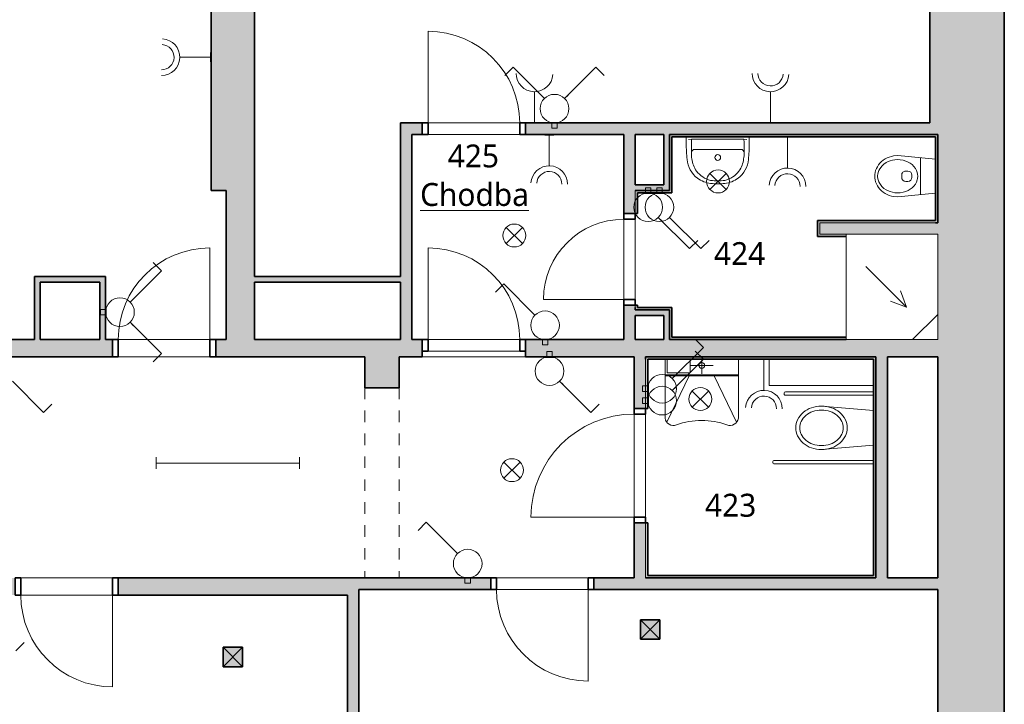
# Model space of a CAD drawing. Header units: metres. Extents: x -0.2 to 46.2, y -4.9 to 14.9.
# Tile 12 of 13: x 31.2 to 39.8, y 4.6 to 10.6. Entities that reach past the tile are written whole.
import ezdxf

# ---------------------------------------------------------------- set-up
doc = ezdxf.new("R2010")
doc.units = ezdxf.units.M
doc.linetypes.add('AV - Cerch_ 1 tecka 4mm', pattern=[0.006, 0.004, -0.001, 0, -0.001])
doc.layers.add('AV-MISTNOSTI', color=5, linetype='Continuous', lineweight=5, true_color=0x0000ff)
doc.layers.add('AV-TEXTY', color=5, linetype='Continuous', lineweight=13, true_color=0x0000ff)
for name, color, linetype, lineweight in [('AV-SRAFY', 7, 'Continuous', 35), ('AV-STAVBA', 7, 'Continuous', 18), ('AV-VYBAVENI', 7, 'Continuous', 18)]:
    doc.layers.add(name, color=color, linetype=linetype, lineweight=lineweight)
doc.styles.add('Trebuchet MS_B', font='trebuc.ttf', dxfattribs={"height": 0.2})

# ---------------------------------------------------------------- blocks, each defined once
blk = doc.blocks.new('DO_1-L_Ocel_ - 800x1970_150-925843-4NP')
at = {"layer": 'AV-STAVBA', "color": 254, "true_color": 0xcccccc}
for p, q in [((0.4, 0.875), (0.4, 0.075)), ((-0.4, 0.075), (0.4, 0.075)), ((-0.4, -0.075), (0.4, -0.075))]:
    blk.add_line(p, q, dxfattribs=at)
at = {"layer": 'AV-STAVBA', "color": 254, "linetype": 'AV - Cerch_ 1 tecka 4mm', "true_color": 0xcccccc}
for p, q in [((-0.45, 0.075), (0.45, 0.075)), ((-0.4, 0.075), (0.4, 0.075)), ((-0.45, -0.075), (0.45, -0.075)), ((-0.4, -0.075), (0.4, -0.075))]:
    blk.add_line(p, q, dxfattribs=at)
at = {"layer": 'AV-STAVBA', "color": 254, "lineweight": 35, "true_color": 0xcccccc}
for p, q in [((-0.4, 0.075), (-0.45, 0.075)), ((-0.45, 0.075), (-0.45, -0.075)), ((-0.4, -0.075), (-0.4, 0.075)), ((0.45, 0.075), (0.4, 0.075)), ((0.4, 0.075), (0.4, -0.075)), ((0.45, -0.075), (0.45, 0.075)), ((-0.45, -0.075), (-0.4, -0.075)), ((0.4, -0.075), (0.45, -0.075))]:
    blk.add_line(p, q, dxfattribs=at)
at = {"layer": 'AV-STAVBA', "color": 254, "true_color": 0xcccccc}
blk.add_arc((0.4, 0.075), 0.8, 90, 180, dxfattribs=at)
blk = doc.blocks.new('DO_1-P_Ocel_ - 800x1970_100-934089-4NP')
at = {"layer": 'AV-STAVBA', "color": 254, "true_color": 0xcccccc}
for p, q in [((-0.4, 0.85), (-0.4, 0.05)), ((-0.4, 0.05), (0.4, 0.05)), ((-0.4, -0.05), (0.4, -0.05))]:
    blk.add_line(p, q, dxfattribs=at)
at = {"layer": 'AV-STAVBA', "color": 254, "linetype": 'AV - Cerch_ 1 tecka 4mm', "true_color": 0xcccccc}
for p, q in [((-0.45, 0.05), (0.45, 0.05)), ((-0.4, 0.05), (0.4, 0.05)), ((-0.45, -0.05), (0.45, -0.05)), ((-0.4, -0.05), (0.4, -0.05))]:
    blk.add_line(p, q, dxfattribs=at)
at = {"layer": 'AV-STAVBA', "color": 254, "lineweight": 35, "true_color": 0xcccccc}
for p, q in [((-0.4, 0.05), (-0.45, 0.05)), ((-0.45, 0.05), (-0.45, -0.05)), ((-0.4, -0.05), (-0.4, 0.05)), ((0.45, 0.05), (0.4, 0.05)), ((0.4, 0.05), (0.4, -0.05)), ((0.45, -0.05), (0.45, 0.05)), ((-0.45, -0.05), (-0.4, -0.05)), ((0.4, -0.05), (0.45, -0.05))]:
    blk.add_line(p, q, dxfattribs=at)
at = {"layer": 'AV-STAVBA', "color": 254, "true_color": 0xcccccc}
blk.add_arc((-0.4, 0.05), 0.8, 0, 90, dxfattribs=at)
blk = doc.blocks.new('DO_1-P_Ocel_ - 700x1970_100-947632-4NP')
at = {"layer": 'AV-STAVBA', "color": 254, "true_color": 0xcccccc}
for p, q in [((-0.35, 0.75), (-0.35, 0.05)), ((-0.35, 0.05), (0.35, 0.05)), ((-0.35, -0.05), (0.35, -0.05))]:
    blk.add_line(p, q, dxfattribs=at)
at = {"layer": 'AV-STAVBA', "color": 254, "linetype": 'AV - Cerch_ 1 tecka 4mm', "true_color": 0xcccccc}
for p, q in [((-0.4, 0.05), (0.4, 0.05)), ((-0.35, 0.05), (0.35, 0.05)), ((-0.4, -0.05), (0.4, -0.05)), ((-0.35, -0.05), (0.35, -0.05))]:
    blk.add_line(p, q, dxfattribs=at)
at = {"layer": 'AV-STAVBA', "color": 254, "lineweight": 35, "true_color": 0xcccccc}
for p, q in [((-0.35, 0.05), (-0.4, 0.05)), ((-0.4, 0.05), (-0.4, -0.05)), ((-0.35, -0.05), (-0.35, 0.05)), ((0.4, 0.05), (0.35, 0.05)), ((0.35, 0.05), (0.35, -0.05)), ((0.4, -0.05), (0.4, 0.05)), ((-0.4, -0.05), (-0.35, -0.05)), ((0.35, -0.05), (0.4, -0.05))]:
    blk.add_line(p, q, dxfattribs=at)
at = {"layer": 'AV-STAVBA', "color": 254, "true_color": 0xcccccc}
blk.add_arc((-0.35, 0.05), 0.7, 0, 90, dxfattribs=at)
blk = doc.blocks.new('DO_1-P_Ocel_ - 800x1970_100-1004112-4NP')
at = {"layer": 'AV-STAVBA', "color": 254, "true_color": 0xcccccc}
for p, q in [((-0.4, 0.875), (-0.4, 0.075)), ((-0.4, 0.075), (0.4, 0.075)), ((-0.4, -0.025), (0.4, -0.025))]:
    blk.add_line(p, q, dxfattribs=at)
at = {"layer": 'AV-STAVBA', "color": 254, "linetype": 'AV - Cerch_ 1 tecka 4mm', "true_color": 0xcccccc}
for p, q in [((-0.45, 0.075), (0.45, 0.075)), ((-0.4, 0.075), (0.4, 0.075)), ((-0.45, -0.075), (0.45, -0.075)), ((-0.4, -0.025), (0.4, -0.025))]:
    blk.add_line(p, q, dxfattribs=at)
at = {"layer": 'AV-STAVBA', "color": 254, "lineweight": 35, "true_color": 0xcccccc}
for p, q in [((-0.4, 0.075), (-0.45, 0.075)), ((-0.45, 0.075), (-0.45, -0.025)), ((-0.4, -0.025), (-0.4, 0.075)), ((0.45, 0.075), (0.4, 0.075)), ((0.4, 0.075), (0.4, -0.025)), ((0.45, -0.025), (0.45, 0.075)), ((-0.45, -0.025), (-0.4, -0.025)), ((0.4, -0.025), (0.45, -0.025))]:
    blk.add_line(p, q, dxfattribs=at)
at = {"layer": 'AV-STAVBA', "color": 254, "true_color": 0xcccccc}
blk.add_arc((-0.4, 0.075), 0.8, 0, 90, dxfattribs=at)
blk = doc.blocks.new('DO_1-P_Ocel_ - 900x1970_100-1004143-4NP')
at = {"layer": 'AV-STAVBA', "color": 254, "true_color": 0xcccccc}
for p, q in [((-0.45, 0.95), (-0.45, 0.05)), ((-0.45, 0.05), (0.45, 0.05)), ((-0.45, -0.05), (0.45, -0.05))]:
    blk.add_line(p, q, dxfattribs=at)
at = {"layer": 'AV-STAVBA', "color": 254, "linetype": 'AV - Cerch_ 1 tecka 4mm', "true_color": 0xcccccc}
for p, q in [((-0.5, 0.05), (0.5, 0.05)), ((-0.45, 0.05), (0.45, 0.05)), ((-0.5, -0.05), (0.5, -0.05)), ((-0.45, -0.05), (0.45, -0.05))]:
    blk.add_line(p, q, dxfattribs=at)
at = {"layer": 'AV-STAVBA', "color": 254, "lineweight": 35, "true_color": 0xcccccc}
for p, q in [((-0.45, 0.05), (-0.5, 0.05)), ((-0.5, 0.05), (-0.5, -0.05)), ((-0.45, -0.05), (-0.45, 0.05)), ((0.5, 0.05), (0.45, 0.05)), ((0.45, 0.05), (0.45, -0.05)), ((0.5, -0.05), (0.5, 0.05)), ((-0.5, -0.05), (-0.45, -0.05)), ((0.45, -0.05), (0.5, -0.05))]:
    blk.add_line(p, q, dxfattribs=at)
at = {"layer": 'AV-STAVBA', "color": 254, "true_color": 0xcccccc}
blk.add_arc((-0.45, 0.05), 0.9, 0, 90, dxfattribs=at)
blk = doc.blocks.new('GM_Otvor_obdélníkový - 1660x2320-1005027-4NP')
at = {"layer": 'AV-STAVBA', "color": 254, "linetype": 'AV - Cerch_ 1 tecka 4mm', "lineweight": 13, "true_color": 0xcccccc}
for p, q in [((-0.83, 0.15), (0.83, 0.15)), ((-0.83, -0.15), (0.83, -0.15)), ((-0.83, -0.15), (0.83, -0.15))]:
    blk.add_line(p, q, dxfattribs=at)
blk = doc.blocks.new('DO_1-P_Ocel_ - 800x1970_150-917843-4NP')
at = {"layer": 'AV-STAVBA', "color": 254, "true_color": 0xcccccc}
for p, q in [((-0.4, 0.875), (-0.4, 0.075)), ((-0.4, 0.075), (0.4, 0.075)), ((-0.4, -0.075), (0.4, -0.075))]:
    blk.add_line(p, q, dxfattribs=at)
at = {"layer": 'AV-STAVBA', "color": 254, "linetype": 'AV - Cerch_ 1 tecka 4mm', "true_color": 0xcccccc}
for p, q in [((-0.45, 0.075), (0.45, 0.075)), ((-0.4, 0.075), (0.4, 0.075)), ((-0.45, -0.075), (0.45, -0.075)), ((-0.4, -0.075), (0.4, -0.075))]:
    blk.add_line(p, q, dxfattribs=at)
at = {"layer": 'AV-STAVBA', "color": 254, "lineweight": 35, "true_color": 0xcccccc}
for p, q in [((-0.4, 0.075), (-0.45, 0.075)), ((-0.45, 0.075), (-0.45, -0.075)), ((-0.4, -0.075), (-0.4, 0.075)), ((0.45, 0.075), (0.4, 0.075)), ((0.4, 0.075), (0.4, -0.075)), ((0.45, -0.075), (0.45, 0.075)), ((-0.45, -0.075), (-0.4, -0.075)), ((0.4, -0.075), (0.45, -0.075))]:
    blk.add_line(p, q, dxfattribs=at)
at = {"layer": 'AV-STAVBA', "color": 254, "true_color": 0xcccccc}
blk.add_arc((-0.4, 0.075), 0.8, 0, 90, dxfattribs=at)
blk = doc.blocks.new('SCO_Koncepční obdelníkový sloup - 170_170-1011282-4NP')
at = {"layer": 'AV-STAVBA', "true_color": 0xcccccc}
blk.add_hatch(color=254, dxfattribs=at).paths.add_polyline_path([(0.085, -0.085), (0.085, 0.085), (-0.085, 0.085), (-0.085, -0.085)])
at = {"layer": 'AV-STAVBA', "color": 254, "true_color": 0xcccccc}
for p, q in [((0.085, 0.085), (-0.085, -0.085)), ((-0.085, 0.085), (0.085, -0.085))]:
    blk.add_line(p, q, dxfattribs=at)
at = {"layer": 'AV-STAVBA', "color": 254, "lineweight": 35, "true_color": 0xcccccc}
for p, q in [((0.085, 0.085), (-0.085, 0.085)), ((-0.085, 0.085), (-0.085, -0.085)), ((0.085, -0.085), (0.085, 0.085)), ((-0.085, -0.085), (0.085, -0.085))]:
    blk.add_line(p, q, dxfattribs=at)
blk = doc.blocks.new('SCO_Koncepční obdelníkový sloup - 170_170-1458918-4NP')
at = {"layer": 'AV-STAVBA', "true_color": 0xcccccc}
blk.add_hatch(color=254, dxfattribs=at).paths.add_polyline_path([(0.085, -0.085), (0.085, 0.085), (-0.085, 0.085), (-0.085, -0.085)])
at = {"layer": 'AV-STAVBA', "color": 254, "true_color": 0xcccccc}
for p, q in [((0.085, 0.085), (-0.085, -0.085)), ((-0.085, 0.085), (0.085, -0.085))]:
    blk.add_line(p, q, dxfattribs=at)
at = {"layer": 'AV-STAVBA', "color": 254, "lineweight": 35, "true_color": 0xcccccc}
for p, q in [((0.085, 0.085), (-0.085, 0.085)), ((-0.085, 0.085), (-0.085, -0.085)), ((0.085, -0.085), (0.085, 0.085)), ((-0.085, -0.085), (0.085, -0.085))]:
    blk.add_line(p, q, dxfattribs=at)
blk = doc.blocks.new('Koncepční umyvadlo - Invalida-1508764-4NP')
at = {"layer": 'AV-VYBAVENI', "color": 254, "true_color": 0xcccccc}
for p, q in [((-0.195, 0.6118), (-0.195, 0.095)), ((-0.1791, 0.6469), (0.0165, 0.2422)), ((0.4291, 0.6469), (0.2335, 0.2422)), ((0.445, 0.095), (0.445, 0.6118)), ((-0.195, 0.095), (-0.195, 0.3745)), ((-0.195, 0.2422), (0.445, 0.2422)), ((-0.195, 0.2322), (0.445, 0.2322)), ((0.125, 0.095), (0.125, 0.225)), ((0.2248, 0.2151), (0.2248, 0.095)), ((0.4248, 0.2151), (0.2248, 0.2151)), ((0.4248, 0.095), (0.4248, 0.2151)), ((0.025, 0.15), (0.225, 0.15))]:
    blk.add_line(p, q, dxfattribs=at)
blk.add_circle((0.125, 0.15), 0.025, dxfattribs=at)
for centre, radius, start, end in [((-0.121, 0.5995), 0.075, 69.54216, 170.57486), ((0.1237, 1.2554), 0.625, 249.54216, 270.12375), ((0.1264, 1.2554), 0.625, 269.87624, 290.45783), ((0.371, 0.5995), 0.075, 9.42518, 110.45783)]:
    blk.add_arc(centre, radius, start, end, dxfattribs=at)
blk = doc.blocks.new('Koncepční WC ZTP - Koncepční WC ZTP-1508911-4NP')
at = {"layer": 'AV-VYBAVENI', "color": 254, "true_color": 0xcccccc}
for p, q in [((-0.17, 0.95), (-0.18, 0.95)), ((-0.19, 0.94), (-0.19, 0.07)), ((-0.16, 0.94), (-0.16, 0.07)), ((0.41, 0.84), (0.41, 0.07)), ((0.42, 0.85), (0.43, 0.85)), ((0.44, 0.84), (0.44, 0.07)), ((-0.0267, 0.07), (-0.065, 0.525)), ((0.315, 0.525), (0.2767, 0.07)), ((0.125, 0.07), (0.125, 0.0732))]:
    blk.add_line(p, q, dxfattribs=at)
for centre, start, end in [((-0.18, 0.94), 90, 180), ((-0.17, 0.94), 0, 90), ((0.42, 0.84), 90, 180.01426), ((0.43, 0.84), 0, 90)]:
    blk.add_arc(centre, 0.01, start, end, dxfattribs=at)
for centre, major_axis, start_param, end_param in [((0.1401, 0.5579), (0.1649, 0.1053), 1.458523, 1.872028), ((0.1401, 0.5579), (0.1354, 0.0864), 1.458523, 1.872028), ((0.125, 0.5887), (0.136, 0.0868), 1.002491, 1.458523), ((0.125, 0.5887), (0.1065, 0.068), 1.002491, 1.458523), ((0.125, 0.5887), (0.136, 0.0868), 0.546459, 1.002491), ((0.125, 0.5887), (0.1065, 0.068), 0.546459, 1.002491), ((0.1099, 0.5579), (0.1354, 0.0864), 0.132955, 0.546459), ((0.1099, 0.5579), (0.1649, 0.1053), 0.132955, 0.546459), ((0.2008, 0.525), (0.224, 0.143), 2.236808, 2.573288), ((0.1637, 0.538), (0.1909, 0.1219), 1.872028, 2.236808), ((0.1637, 0.538), (0.1614, 0.1031), 1.872028, 2.236808), ((0.0863, 0.538), (0.1614, 0.1031), 6.051359, 6.41614), ((0.0863, 0.538), (0.1909, 0.1219), 6.051359, 6.41614), ((0.0492, 0.525), (0.224, 0.143), 5.71488, 6.051359), ((0.2008, 0.525), (0.224, 0.143), 2.573288, 2.909767), ((0.2008, 0.525), (0.1945, 0.1242), 2.236808, 2.573288), ((0.2008, 0.525), (0.1945, 0.1242), 2.573288, 2.909767), ((0.0492, 0.525), (0.1945, 0.1242), 5.71488, 6.051359), ((0.0492, 0.525), (0.1945, 0.1242), 5.378401, 5.71488), ((0.0492, 0.525), (0.224, 0.143), 5.378401, 5.71488), ((0.1637, 0.512), (0.1909, 0.1219), 2.909767, 3.274547), ((0.1637, 0.512), (0.1614, 0.1031), 2.909767, 3.274547), ((0.0863, 0.512), (0.1614, 0.1031), 5.01362, 5.378401), ((0.0863, 0.512), (0.1909, 0.1219), 5.01362, 5.378401), ((0.1401, 0.4921), (0.1649, 0.1053), 3.274547, 3.688052), ((0.1401, 0.4921), (0.1354, 0.0864), 3.274547, 3.688052), ((0.125, 0.4613), (0.1065, 0.068), 3.688052, 4.144084), ((0.125, 0.4613), (0.1065, 0.068), 4.144084, 4.600116), ((0.1099, 0.4921), (0.1354, 0.0864), 4.600116, 5.01362), ((0.1099, 0.4921), (0.1649, 0.1053), 4.600116, 5.01362), ((0.125, 0.4613), (0.136, 0.0868), 3.688052, 4.144084), ((0.125, 0.4613), (0.136, 0.0868), 4.144084, 4.600116)]:
    blk.add_ellipse(centre, major_axis=major_axis, ratio=1, start_param=start_param, end_param=end_param, dxfattribs=at)
blk = doc.blocks.new('PF_Koncepční sprchový kout - vpusť rohová-1512282-4NP')
at = {"layer": 'AV-VYBAVENI', "color": 254, "true_color": 0xcccccc}
for p, q in [((0.5047, 0), (-0.4153, 0)), ((-0.4153, 0), (-0.4153, -0.8)), ((0.5047, -0.8), (0.5047, 0)), ((0.5047, -0.22), (0.2847, 0)), ((0.2215, -0.2732), (-0.1321, -0.6268)), ((0.2215, -0.2732), (0.0805, -0.3245)), ((0.2215, -0.2732), (0.1702, -0.4142)), ((-0.4153, -0.8), (0.5047, -0.8))]:
    blk.add_line(p, q, dxfattribs=at)
blk = doc.blocks.new('Koncepční WC - WC NADRZ-1470814-4NP')
at = {"layer": 'AV-VYBAVENI', "color": 254, "lineweight": 13, "true_color": 0xcccccc}
for p, q in [((0.0377, 0.5177), (0.0218, 0.5074)), ((0.0541, 0.526), (0.0377, 0.5177)), ((0.0708, 0.5323), (0.0541, 0.526)), ((0.0876, 0.5367), (0.0708, 0.5323)), ((0.1042, 0.5392), (0.0876, 0.5367)), ((0.1203, 0.54), (0.1042, 0.5392)), ((0.1365, 0.5392), (0.1203, 0.54)), ((0.1531, 0.5367), (0.1365, 0.5392)), ((0.1699, 0.5323), (0.1531, 0.5367)), ((0.1866, 0.526), (0.1699, 0.5323)), ((0.203, 0.5177), (0.1866, 0.526)), ((0.2188, 0.5074), (0.203, 0.5177)), ((-0.0396, 0.4319), (-0.047, 0.4136)), ((-0.0303, 0.4494), (-0.0396, 0.4319)), ((-0.0194, 0.4661), (-0.0303, 0.4494)), ((-0.007, 0.4814), (-0.0194, 0.4661)), ((0.0069, 0.4953), (-0.007, 0.4814)), ((0.0018, 0.4409), (-0.0051, 0.4278)), ((0.0148, 0.4601), (0.0018, 0.4409)), ((0.0218, 0.5074), (0.0069, 0.4953)), ((0.0314, 0.4782), (0.0148, 0.4601)), ((0.0398, 0.4856), (0.0314, 0.4782)), ((0.0564, 0.4971), (0.0398, 0.4856)), ((0.0707, 0.5044), (0.0564, 0.4971)), ((0.0799, 0.5081), (0.0707, 0.5044)), ((0.0987, 0.513), (0.0799, 0.5081)), ((0.117, 0.515), (0.0987, 0.513)), ((0.1203, 0.515), (0.117, 0.515)), ((0.1237, 0.515), (0.1203, 0.515)), ((0.142, 0.513), (0.1237, 0.515)), ((0.1607, 0.5081), (0.142, 0.513)), ((0.1699, 0.5044), (0.1607, 0.5081)), ((0.1842, 0.4971), (0.1699, 0.5044)), ((0.2008, 0.4856), (0.1842, 0.4971)), ((0.2093, 0.4782), (0.2008, 0.4856)), ((0.2258, 0.4601), (0.2093, 0.4782)), ((0.2338, 0.4953), (0.2188, 0.5074)), ((0.2388, 0.4409), (0.2258, 0.4601)), ((0.2476, 0.4814), (0.2338, 0.4953)), ((0.2458, 0.4278), (0.2388, 0.4409)), ((0.2601, 0.4661), (0.2476, 0.4814)), ((0.271, 0.4494), (0.2601, 0.4661)), ((0.2802, 0.4319), (0.271, 0.4494)), ((0.2877, 0.4136), (0.2802, 0.4319)), ((-0.0567, 0.3764), (-0.0597, 0.34)), ((-0.0527, 0.395), (-0.0567, 0.3764)), ((-0.047, 0.4136), (-0.0527, 0.395)), ((-0.0233, 0.3644), (-0.0247, 0.342)), ((-0.0197, 0.3855), (-0.0233, 0.3644)), ((-0.0139, 0.4061), (-0.0197, 0.3855)), ((-0.0051, 0.4278), (-0.0139, 0.4061)), ((0.2546, 0.4061), (0.2458, 0.4278)), ((0.2603, 0.3855), (0.2546, 0.4061)), ((0.2639, 0.3644), (0.2603, 0.3855)), ((0.2653, 0.342), (0.2639, 0.3644)), ((0.2934, 0.395), (0.2877, 0.4136)), ((0.2973, 0.3764), (0.2934, 0.395)), ((0.3003, 0.34), (0.2973, 0.3764)), ((-0.0597, 0.34), (-0.0288, 0.01)), ((-0.0247, 0.342), (-0.0237, 0.3197)), ((-0.0237, 0.3197), (-0.019, 0.2916)), ((-0.019, 0.2916), (-0.0125, 0.2698)), ((-0.0125, 0.2698), (-0.0032, 0.2484)), ((0.0753, 0.2508), (0.0753, 0.2704)), ((0.1103, 0.3054), (0.1203, 0.3054)), ((0.1203, 0.3054), (0.1303, 0.3054)), ((0.1653, 0.2508), (0.1653, 0.2704)), ((0.2439, 0.2484), (0.2532, 0.2698)), ((0.2532, 0.2698), (0.2597, 0.2916)), ((0.2597, 0.2916), (0.2644, 0.3197)), ((0.2644, 0.3197), (0.2653, 0.342)), ((0.2695, 0.01), (0.3003, 0.34)), ((-0.0032, 0.2484), (0.0063, 0.2319)), ((0.0063, 0.2319), (0.0188, 0.2151)), ((0.0188, 0.2151), (0.0344, 0.199)), ((0.0344, 0.199), (0.0515, 0.1859)), ((0.0515, 0.1859), (0.0699, 0.1759)), ((0.0699, 0.1759), (0.0885, 0.1693)), ((0.1203, 0.2158), (0.1103, 0.2158)), ((0.1303, 0.2158), (0.1203, 0.2158)), ((0.1521, 0.1693), (0.1708, 0.1759)), ((0.1708, 0.1759), (0.1891, 0.1859)), ((0.1891, 0.1859), (0.2063, 0.199)), ((0.2063, 0.199), (0.2219, 0.2151)), ((0.2219, 0.2151), (0.2344, 0.2319)), ((0.2344, 0.2319), (0.2439, 0.2484)), ((-0.0409, 0.1398), (0.1203, 0.1398)), ((0.0885, 0.1693), (0.102, 0.1664)), ((0.102, 0.1664), (0.1203, 0.165)), ((0.1203, 0.165), (0.1387, 0.1664)), ((0.1203, 0.1398), (0.2816, 0.1398)), ((0.1387, 0.1664), (0.1521, 0.1693))]:
    blk.add_line(p, q, dxfattribs=at)
for centre, start, end in [((0.1103, 0.2704), 90, 180), ((0.1303, 0.2704), 360, 90), ((0.1103, 0.2508), 180, 270), ((0.1303, 0.2508), 270, 0)]:
    blk.add_arc(centre, 0.035, start, end, dxfattribs=at)
blk = doc.blocks.new('Koncepční umyvadlo - 550x400-1470811-4NP')
at = {"layer": 'AV-VYBAVENI', "color": 254, "true_color": 0xcccccc}
for p, q in [((-0.075, 0.12), (0.125, 0.12)), ((0.125, 0.12), (0.325, 0.12)), ((-0.15, 0.0696), (-0.15, 0.01)), ((-0.13, 0.0342), (-0.1027, 0.03)), ((-0.1027, 0.03), (0.3527, 0.03)), ((0.3527, 0.03), (0.38, 0.0342)), ((0.4, 0.01), (0.4, 0.0696))]:
    blk.add_line(p, q, dxfattribs=at)
blk.add_circle((0.125, 0.191), 0.025, dxfattribs=at)
for centre, radius, start, end in [((0.0863, 0.1873), 0.2303, 126.98722, 174.63967), ((0.1108, 0.183), 0.2128, 102.9464, 143.51515), ((0.087, 0.1893), 0.2291, 95.97223, 127.42411), ((0.125, 0.0213), 0.4007, 81.12195, 98.87805), ((0.125, -0.0054), 0.4007, 81.12195, 98.87805), ((0.163, 0.1893), 0.2291, 52.57589, 84.02777), ((0.1392, 0.183), 0.2128, 36.48485, 77.0536), ((0.1637, 0.1873), 0.2303, 5.36033, 53.01278), ((0.1142, 0.1817), 0.2163, 143.76118, 174.20939), ((0.1358, 0.1817), 0.2163, 5.79061, 36.23882), ((1.3731, 0.0627), 1.5231, 174.49277, 179.73823), ((0.092, 0.1621), 0.1973, 167.88867, 183.52869), ((0.158, 0.1621), 0.1973, 356.47131, 12.11133), ((-1.1231, 0.0627), 1.5231, 0.26177, 5.50723), ((1.2179, 0.1148), 1.3234, 178.47706, 183.67527), ((-0.075, 0.15), 0.03, 180, 270), ((0.325, 0.15), 0.03, 270, 360), ((-0.9659, 0.1148), 1.3213, 356.32077, 1.52691)]:
    blk.add_arc(centre, radius, start, end, dxfattribs=at)
blk = doc.blocks.new('D0089 - 1514 - OÚPSŘ_Benešova_rvt-1-4NP')
at = {"layer": 'AV-SRAFY', "lineweight": 5, "true_color": 0xcccccc}
for points in [[(33.2248, 9.1282), (33.2248, 13.9982), (32.8448, 13.9982), (32.8448, 9.1282), (32.9748, 9.1282)], [(39.7648, 9.6182), (39.7648, 13.9982), (39.1148, 13.9982), (39.1148, 9.6182), (39.1848, 9.6182)]]:
    blk.add_hatch(color=254, dxfattribs=at).paths.add_polyline_path(points)
at = {"layer": 'AV-SRAFY', "lineweight": 18, "true_color": 0xcccccc}
h = blk.add_hatch(color=254, dxfattribs=at)
h.paths.add_polyline_path([(36.7948, 9.6182), (39.1148, 9.6182), (39.1148, 9.7182), (35.5874, 9.7182), (35.5874, 9.6182), (36.5448, 9.6182)])
h.paths.add_polyline_path([(34.4974, 9.6182), (34.6874, 9.6182), (34.6874, 9.7182), (34.4974, 9.7182)])
for points in [[(34.5974, 7.8282), (34.5974, 9.6182), (34.4974, 9.6182), (34.4974, 7.8282)], [(36.7948, 9.1782), (36.8448, 9.1782), (36.8448, 9.6182), (36.7948, 9.6182)], [(36.8648, 9.1282), (36.8648, 9.6182), (36.8448, 9.6182), (36.8448, 9.1282)], [(39.1848, 9.5982), (39.1848, 9.6182), (36.8648, 9.6182), (36.8648, 9.5982), (39.1648, 9.5982)], [(39.1848, 8.8482), (39.1848, 9.5982), (39.1648, 9.5982), (39.1648, 8.8482)], [(39.7648, 3.9882), (39.7648, 9.6182), (39.1848, 9.6182), (39.1848, 3.9882), (39.3648, 3.9882)], [(33.2248, 7.8282), (33.2248, 9.1282), (32.9748, 9.1282), (32.9748, 7.8282)], [(36.8448, 9.1282), (36.8448, 9.1782), (36.5448, 9.1782), (36.5448, 9.1282)], [(36.8648, 9.1082), (36.8648, 9.1282), (36.5648, 9.1282), (36.5648, 9.1082)], [(38.1348, 8.8482), (39.1648, 8.8482), (39.1648, 8.8682), (38.1348, 8.8682)], [(38.1548, 8.7282), (38.1548, 8.8482), (38.1348, 8.8482), (38.1348, 8.7282)], [(39.1848, 8.7482), (39.1848, 8.8482), (38.1548, 8.8482), (38.1548, 8.7482), (38.3848, 8.7482)], [(38.3848, 8.7282), (38.3848, 8.7482), (38.1548, 8.7482), (38.1548, 8.7282)], [(31.3048, 8.3282), (31.8748, 8.3282), (31.8748, 8.3782), (31.3048, 8.3782)], [(31.9248, 7.8282), (31.9248, 8.3782), (31.8748, 8.3782), (31.8748, 7.8282)], [(33.2248, 8.3282), (34.4974, 8.3282), (34.4974, 8.3782), (33.2248, 8.3782)], [(31.3048, 7.8282), (31.3548, 7.8282), (31.3548, 8.3282), (31.3048, 8.3282)], [(36.5448, 8.0882), (36.8448, 8.0882), (36.8448, 8.1082), (36.5448, 8.1082)], [(36.8448, 8.0382), (36.8448, 8.0882), (36.5448, 8.0882), (36.5448, 8.0382), (36.7948, 8.0382)], [(36.8448, 7.8282), (36.8648, 7.8282), (36.8648, 8.1082), (36.8448, 8.1082), (36.8448, 7.8556)], [(36.7948, 7.8282), (36.8448, 7.8282), (36.8448, 8.0382), (36.7948, 8.0382), (36.7948, 7.8556)], [(37.8912, 7.8282), (38.1548, 7.8282), (38.1548, 7.8482), (36.8648, 7.8482), (36.8648, 7.8282), (36.885, 7.8282)], [(38.1548, 7.8282), (38.3848, 7.8282), (38.3848, 7.8482), (38.1548, 7.8482)], [(34.1848, 7.4082), (34.4848, 7.4082), (34.4848, 7.6782), (34.1848, 7.6782)], [(37.8912, 7.6582), (38.6248, 7.6582), (38.6248, 7.6782), (36.6348, 7.6782), (36.6348, 7.6582), (36.885, 7.6582)], [(38.6248, 5.7682), (38.6448, 5.7682), (38.6448, 7.6782), (38.6248, 7.6782), (38.6248, 6.6121)], [(38.6448, 5.7482), (38.7448, 5.7482), (38.7448, 7.6782), (38.6448, 7.6782), (38.6448, 6.6121)], [(38.6448, 5.7482), (38.6448, 5.7682), (36.6548, 5.7682), (36.6548, 5.7482), (37.8912, 5.7482)], [(34.0348, 1.0082), (34.1348, 1.0082), (34.1348, 5.6482), (34.0348, 5.6482), (34.0348, 1.6382)]]:
    blk.add_hatch(color=254, dxfattribs=at).paths.add_polyline_path(points)
h = blk.add_hatch(color=254, dxfattribs=at)
h.paths.add_polyline_path([(36.5448, 7.8282), (36.5448, 8.1282), (36.4448, 8.1282), (36.4448, 7.8282)])
h.paths.add_polyline_path([(36.5448, 8.9282), (36.5448, 9.6182), (36.4448, 9.6182), (36.4448, 8.9282)])
h = blk.add_hatch(color=254, dxfattribs=at)
h.paths.add_polyline_path([(36.5648, 8.1082), (36.5648, 8.1282), (36.5448, 8.1282), (36.5448, 8.1082)])
h.paths.add_polyline_path([(36.5648, 8.9282), (36.5648, 9.1282), (36.5448, 9.1282), (36.5448, 8.9282)])
h = blk.add_hatch(color=254, dxfattribs=at)
h.paths.add_polyline_path([(38.7448, 7.6782), (39.1848, 7.6782), (39.1848, 7.8282), (35.5874, 7.8282), (35.5874, 7.6782), (38.6448, 7.6782)])
h.paths.add_polyline_path([(34.1848, 7.6782), (34.6874, 7.6782), (34.6874, 7.8282), (32.8848, 7.8282), (32.8848, 7.6782), (33.8665, 7.6782)])
h.paths.add_polyline_path([(31.9848, 7.6782), (31.9848, 7.8282), (27.1748, 7.8282), (27.1748, 7.6782), (31.8542, 7.6782)])
h.paths.add_polyline_path([(17.5298, 7.6782), (18.1598, 7.6782), (18.1598, 7.8282), (17.5298, 7.8282)])
h.paths.add_polyline_path([(19.7098, 7.6782), (23.4048, 7.6782), (23.4048, 7.8282), (19.7098, 7.8282)])
h.paths.add_polyline_path([(24.3048, 7.6782), (26.2748, 7.6782), (26.2748, 7.8282), (24.3048, 7.8282)])
h = blk.add_hatch(color=254, dxfattribs=at)
h.paths.add_polyline_path([(36.5348, 5.7482), (36.6348, 5.7482), (36.6348, 6.2282), (36.5348, 6.2282)])
h.paths.add_polyline_path([(36.5348, 7.2282), (36.6348, 7.2282), (36.6348, 7.6782), (36.5348, 7.6782), (36.5348, 7.4411)])
h = blk.add_hatch(color=254, dxfattribs=at)
h.paths.add_polyline_path([(36.6548, 5.7482), (36.6548, 6.2282), (36.6348, 6.2282), (36.6348, 5.7482)])
h.paths.add_polyline_path([(36.6348, 7.2282), (36.6548, 7.2282), (36.6548, 7.6582), (36.6348, 7.6582), (36.6348, 7.4411)])
h = blk.add_hatch(color=254, dxfattribs=at)
h.paths.add_polyline_path([(32.0348, 5.5982), (34.0348, 5.5982), (34.0348, 5.7482), (32.0348, 5.7482)])
h.paths.add_polyline_path([(27.4348, 5.5982), (31.1348, 5.5982), (31.1348, 5.7482), (25.0648, 5.7482), (25.0648, 5.5982), (25.8172, 5.5982)])
h.paths.add_polyline_path([(13.1148, 5.5982), (13.7698, 5.5982), (13.7698, 5.7482), (7.0948, 5.7482), (7.0948, 5.5982), (12.8148, 5.5982)])
h.paths.add_polyline_path([(14.6698, 5.5982), (18.0198, 5.5982), (18.0198, 5.7482), (14.6698, 5.7482)])
h.paths.add_polyline_path([(24.1648, 5.5982), (24.1648, 5.7482), (18.9198, 5.7482), (18.9198, 5.5982), (23.8049, 5.5982)])
h.paths.add_polyline_path([(6.1948, 5.5982), (6.1948, 5.7482), (4.1898, 5.7482), (4.1898, 5.5982), (5.5098, 5.5982)])
h.paths.add_polyline_path([(3.2898, 5.5982), (3.2898, 5.7482), (0.0848, 5.7482), (0.0848, 5.5982)])
h = blk.add_hatch(color=254, dxfattribs=at)
h.paths.add_polyline_path([(35.2848, 5.6482), (35.2848, 5.7482), (34.0348, 5.7482), (34.0348, 5.6482), (34.1348, 5.6482)])
h.paths.add_polyline_path([(39.1848, 5.6482), (39.1848, 5.7482), (36.1848, 5.7482), (36.1848, 5.6482), (37.8912, 5.6482)])
at = {"layer": 'AV-STAVBA', "color": 254, "lineweight": 35, "true_color": 0xcccccc}
for p, q in [((32.8448, 9.1282), (32.8448, 13.9982)), ((33.2248, 9.1282), (33.2248, 13.9982)), ((39.1148, 9.7182), (39.1148, 13.9982)), ((39.7648, 9.6182), (39.7648, 13.9982)), ((34.6874, 9.7182), (34.4974, 9.7182)), ((34.4974, 9.7182), (34.4974, 9.6182)), ((34.6874, 9.6182), (34.6874, 9.7182)), ((39.1148, 9.7182), (35.5874, 9.7182)), ((35.5874, 9.7182), (35.5874, 9.6182)), ((34.4974, 9.6182), (34.4974, 8.3782)), ((34.5974, 9.6182), (34.6874, 9.6182)), ((34.5974, 7.8282), (34.5974, 9.6182)), ((35.5874, 9.6182), (36.4448, 9.6182)), ((36.4448, 9.6182), (36.4448, 8.9282)), ((36.5448, 9.6182), (36.7948, 9.6182)), ((36.5448, 9.1782), (36.5448, 9.6182)), ((36.7948, 9.6182), (36.7948, 9.1782)), ((36.8448, 9.6182), (39.1148, 9.6182)), ((36.8448, 9.1782), (36.8448, 9.6182)), ((36.8648, 9.6182), (36.8448, 9.6182)), ((36.8448, 9.6182), (36.8448, 9.1282)), ((39.1848, 9.6182), (36.8648, 9.6182)), ((36.8648, 9.1282), (36.8648, 9.5982)), ((36.8648, 9.5982), (39.1648, 9.5982)), ((39.1148, 9.6182), (39.1848, 9.6182)), ((39.1648, 9.5982), (39.1648, 8.8682)), ((39.1848, 9.6182), (39.1848, 8.8482)), ((39.1848, 9.5982), (39.1848, 9.6182)), ((39.1848, 8.8482), (39.1848, 9.5982)), ((39.7648, 3.9882), (39.7648, 9.6182)), ((32.8448, 9.1282), (32.9748, 9.1282)), ((32.9748, 9.1282), (32.9748, 7.8282)), ((33.2248, 8.3782), (33.2248, 9.1282)), ((36.7948, 9.1782), (36.5448, 9.1782)), ((36.5448, 9.1282), (36.8448, 9.1282)), ((36.5648, 9.1282), (36.5448, 9.1282)), ((36.8448, 9.1282), (36.5648, 9.1282)), ((36.5648, 8.9282), (36.5648, 9.1082)), ((36.5648, 9.1082), (36.8648, 9.1082)), ((36.8448, 9.1282), (36.8448, 9.1782)), ((36.8648, 9.1082), (36.8648, 9.1282)), ((36.4448, 8.9282), (36.5448, 8.9282)), ((36.5448, 8.9282), (36.5648, 8.9282)), ((39.1648, 8.8682), (38.1348, 8.8682)), ((38.1348, 8.8682), (38.1348, 8.8482)), ((38.1348, 8.8482), (38.1348, 8.7282)), ((39.1848, 8.8482), (39.1648, 8.8482)), ((39.1648, 8.8482), (39.1848, 8.8482)), ((38.1348, 8.7282), (38.1548, 8.7282)), ((38.1548, 8.7282), (38.3848, 8.7282)), ((31.8748, 8.3782), (31.3048, 8.3782)), ((31.3048, 8.3782), (31.3048, 8.3282)), ((31.9248, 8.3782), (31.8748, 8.3782)), ((31.9248, 7.8282), (31.9248, 8.3782)), ((34.4974, 8.3782), (33.2248, 8.3782)), ((31.3048, 8.3282), (31.3048, 7.8282)), ((31.3548, 8.3282), (31.8748, 8.3282)), ((31.3548, 7.8282), (31.3548, 8.3282)), ((31.8748, 8.3282), (31.8748, 7.8282)), ((33.2248, 8.3282), (34.4974, 8.3282)), ((33.2248, 7.8282), (33.2248, 8.3282)), ((34.4974, 8.3282), (34.4974, 7.8282)), ((36.4448, 8.1282), (36.4448, 7.8282)), ((36.5448, 8.1282), (36.4448, 8.1282)), ((36.5648, 8.1282), (36.5448, 8.1282)), ((36.5448, 8.0882), (36.5448, 8.1082)), ((36.5448, 8.1082), (36.5448, 8.0882)), ((36.8448, 8.0882), (36.5448, 8.0882)), ((36.5448, 8.0882), (36.8448, 8.0882)), ((36.5648, 8.1082), (36.5648, 8.1282)), ((36.8448, 8.1082), (36.5648, 8.1082)), ((36.8648, 8.1082), (36.8448, 8.1082)), ((36.8448, 8.0382), (36.8448, 8.0882)), ((36.8448, 8.0882), (36.8448, 7.8282)), ((36.8648, 7.8482), (36.8648, 8.1082)), ((36.5448, 7.8282), (36.5448, 8.0382)), ((36.5448, 8.0382), (36.7948, 8.0382)), ((36.7948, 8.0382), (36.7948, 7.8282)), ((36.8448, 7.8282), (36.8448, 8.0382)), ((31.3048, 7.8282), (29.2448, 7.8282)), ((31.8748, 7.8282), (31.3548, 7.8282)), ((31.9848, 7.8282), (31.9248, 7.8282)), ((31.9848, 7.6782), (31.9848, 7.8282)), ((32.9748, 7.8282), (32.8848, 7.8282)), ((32.8848, 7.8282), (32.8848, 7.6782)), ((34.4974, 7.8282), (33.2248, 7.8282)), ((34.6874, 7.8282), (34.5974, 7.8282)), ((34.6874, 7.6782), (34.6874, 7.8282)), ((36.4448, 7.8282), (35.5874, 7.8282)), ((35.5874, 7.8282), (35.5874, 7.6782)), ((36.7948, 7.8282), (36.5448, 7.8282)), ((38.3848, 7.8282), (36.8448, 7.8282)), ((36.8448, 7.8282), (36.8648, 7.8282)), ((38.1548, 7.8482), (36.8648, 7.8482)), ((36.8648, 7.8282), (38.1548, 7.8282)), ((38.3848, 7.8482), (38.1548, 7.8482)), ((38.1548, 7.8282), (38.3848, 7.8282)), ((27.1748, 7.6782), (31.9848, 7.6782)), ((32.8848, 7.6782), (34.1848, 7.6782)), ((34.1848, 7.6782), (34.1848, 7.4082)), ((34.4848, 7.6782), (34.6874, 7.6782)), ((34.4848, 7.4082), (34.4848, 7.6782)), ((35.5874, 7.6782), (36.5348, 7.6782)), ((36.5348, 7.6782), (36.5348, 7.2282)), ((36.6348, 7.6782), (38.6448, 7.6782)), ((36.6348, 7.6582), (36.6348, 7.6782)), ((38.6248, 7.6782), (36.6348, 7.6782)), ((36.6348, 7.6782), (36.6348, 7.6582)), ((36.6548, 7.6582), (38.6248, 7.6582)), ((36.6548, 7.2282), (36.6548, 7.6582)), ((38.6448, 7.6782), (38.6248, 7.6782)), ((38.6248, 7.6582), (38.6248, 5.7682)), ((38.6448, 7.6782), (38.6448, 5.7482)), ((38.6448, 5.7682), (38.6448, 7.6782)), ((38.7448, 7.6782), (39.1848, 7.6782)), ((38.7448, 5.7482), (38.7448, 7.6782)), ((39.1848, 7.6782), (39.1848, 5.7482)), ((34.1848, 7.4082), (34.4848, 7.4082)), ((36.5348, 7.2282), (36.6348, 7.2282)), ((36.6348, 7.2282), (36.6548, 7.2282)), ((36.5348, 6.2282), (36.5348, 5.7482)), ((36.6348, 6.2282), (36.5348, 6.2282)), ((36.6548, 6.2282), (36.6348, 6.2282)), ((36.6548, 5.7682), (36.6548, 6.2282)), ((38.6248, 5.7682), (36.6548, 5.7682)), ((38.6448, 5.7482), (38.6448, 5.7682)), ((34.0348, 5.7482), (32.0348, 5.7482)), ((32.0348, 5.7482), (32.0348, 5.5982)), ((35.2848, 5.7482), (34.0348, 5.7482)), ((35.2848, 5.6482), (35.2848, 5.7482)), ((36.5348, 5.7482), (36.1848, 5.7482)), ((36.1848, 5.7482), (36.1848, 5.6482)), ((38.6448, 5.7482), (36.6348, 5.7482)), ((36.6348, 5.7482), (36.6548, 5.7482)), ((36.6548, 5.7482), (38.6448, 5.7482)), ((39.1848, 5.7482), (38.7448, 5.7482)), ((32.0348, 5.5982), (34.0348, 5.5982)), ((34.0348, 5.5982), (34.0348, 1.0082)), ((34.1348, 5.6482), (35.2848, 5.6482)), ((34.1348, 1.1982), (34.1348, 5.6482)), ((36.1848, 5.6482), (39.1848, 5.6482)), ((39.1848, 5.6482), (39.1848, 3.9882))]:
    blk.add_line(p, q, dxfattribs=at)
at = {"layer": 'AV-STAVBA', "color": 254, "true_color": 0xcccccc}
for p, q in [((34.7374, 9.7182), (35.5374, 9.7182)), ((35.5374, 9.6182), (34.7374, 9.6182)), ((36.5448, 8.9282), (36.5448, 9.1282)), ((36.5448, 9.1282), (36.5448, 8.9282)), ((36.4448, 8.1782), (36.4448, 8.8782)), ((36.5448, 8.8782), (36.5448, 8.1782)), ((39.1648, 8.8482), (38.1548, 8.8482)), ((38.1548, 8.8482), (38.1548, 8.7482)), ((38.1548, 8.8482), (39.1648, 8.8482)), ((38.1548, 8.7482), (38.3848, 8.7482)), ((38.3848, 8.7482), (38.1548, 8.7482)), ((36.5448, 8.1082), (36.5448, 8.1282)), ((36.5448, 8.1282), (36.5448, 8.1082)), ((32.0348, 7.8282), (32.8348, 7.8282)), ((34.7374, 7.8282), (35.5374, 7.8282)), ((32.8348, 7.6782), (32.0348, 7.6782)), ((35.5874, 7.6782), (34.6874, 7.6782)), ((36.6348, 7.2282), (36.6348, 7.6582)), ((36.6348, 7.6582), (36.6348, 7.2282)), ((37.7148, 7.6582), (37.7148, 7.4282)), ((37.7148, 7.4282), (38.6248, 7.4282)), ((36.5348, 6.2782), (36.5348, 7.1782)), ((36.6348, 7.1782), (36.6348, 6.2782)), ((36.6348, 5.7482), (36.6348, 6.2282)), ((36.6348, 6.2282), (36.6348, 5.7482)), ((31.1848, 5.7482), (31.9848, 5.7482)), ((35.3348, 5.7482), (36.1348, 5.7482)), ((31.9848, 5.5982), (31.1848, 5.5982)), ((36.1348, 5.6482), (35.3348, 5.6482))]:
    blk.add_line(p, q, dxfattribs=at)
at = {"layer": 'AV-STAVBA', "color": 254, "lineweight": 18, "true_color": 0xcccccc}
for name, p in [('DO_1-P_Ocel_ - 800x1970_100-934089-4NP', (35.1374, 9.6682)), ('DO_1-L_Ocel_ - 800x1970_150-925843-4NP', (32.4348, 7.7532)), ('DO_1-P_Ocel_ - 800x1970_100-1004112-4NP', (35.1374, 7.7532)), ('SCO_Koncepční obdelníkový sloup - 170_170-1458918-4NP', (36.6748, 5.2982)), ('SCO_Koncepční obdelníkový sloup - 170_170-1011282-4NP', (33.0348, 5.0582))]:
    blk.add_blockref(name, p, dxfattribs=at)
for name, p, rotation in [('DO_1-P_Ocel_ - 700x1970_100-947632-4NP', (36.4948, 8.5282), 89.99999999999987), ('GM_Otvor_obdélníkový - 1660x2320-1005027-4NP', (34.3348, 6.5782), 269.9999999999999), ('DO_1-P_Ocel_ - 900x1970_100-1004143-4NP', (36.5848, 6.7282), 89.99999999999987), ('DO_1-P_Ocel_ - 800x1970_150-917843-4NP', (31.5848, 5.6732), 180), ('DO_1-P_Ocel_ - 800x1970_100-934089-4NP', (35.7348, 5.6982), 180)]:
    blk.add_blockref(name, p, dxfattribs=dict(at, rotation=rotation))
at = {"layer": 'AV-VYBAVENI', "color": 254, "lineweight": 18, "true_color": 0xcccccc}
for name, p, rotation in [('Koncepční umyvadlo - 550x400-1470811-4NP', (37.3898, 9.6082), 180), ('Koncepční WC - WC NADRZ-1470814-4NP', (39.1748, 9.1332), 90), ('PF_Koncepční sprchový kout - vpusť rohová-1512282-4NP', (39.1848, 8.3329), 269.9999999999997), ('Koncepční umyvadlo - Invalida-1508764-4NP', (37.2498, 7.7532), 180), ('Koncepční WC ZTP - Koncepční WC ZTP-1508911-4NP', (38.6948, 6.9332), 89.99999999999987)]:
    blk.add_blockref(name, p, dxfattribs=dict(at, rotation=rotation))
blk = doc.blocks.new('EF_Zásuvka - Dvojzásuvka-840806-4NP')
at = {"layer": 'AV-STAVBA'}
for p, q in [((7.7409, 13.9932), (7.7409, 13.9982)), ((7.8209, 13.9932), (7.7409, 13.9932)), ((7.8109, 13.9932), (7.7509, 13.9932)), ((7.7509, 13.9932), (7.8109, 13.9932)), ((7.8109, 13.9932), (7.7509, 13.9932)), ((7.7509, 13.9932), (7.8109, 13.9932)), ((7.7559, 13.9932), (7.8059, 13.9932)), ((7.7559, 13.9932), (7.8059, 13.9932)), ((7.7629, 13.9932), (7.8009, 13.9932)), ((7.7629, 13.9932), (7.8009, 13.9932)), ((7.7629, 13.9932), (7.8009, 13.9932)), ((7.7629, 13.9932), (7.8009, 13.9932)), ((7.7697, 13.9932), (7.7734, 13.9932)), ((7.7697, 13.9932), (7.7734, 13.9932)), ((7.771, 13.9932), (7.7747, 13.9932)), ((7.771, 13.9932), (7.7747, 13.9932)), ((7.7747, 13.9932), (7.7784, 13.9932)), ((7.7747, 13.9932), (7.7784, 13.9932)), ((7.7797, 13.9932), (7.7834, 13.9932)), ((7.7797, 13.9932), (7.7834, 13.9932)), ((7.7921, 13.9932), (7.7883, 13.9932)), ((7.7921, 13.9932), (7.7883, 13.9932)), ((7.7934, 13.9932), (7.7897, 13.9932)), ((7.7934, 13.9932), (7.7897, 13.9932)), ((7.8209, 13.9982), (7.8209, 13.9932))]:
    blk.add_line(p, q, dxfattribs=at)
blk = doc.blocks.new('EF_Vypínač - Jednoklapka-835338-4NP')
at = {"layer": 'AV-STAVBA'}
for p, q in [((3.03, 5.5932), (3.03, 5.5982)), ((3.03, 5.5982), (3.11, 5.5982)), ((3.11, 5.5932), (3.03, 5.5932)), ((3.04, 5.5932), (3.1, 5.5932)), ((3.1, 5.5932), (3.04, 5.5932)), ((3.046, 5.5982), (3.046, 5.6432)), ((3.046, 5.6432), (3.094, 5.6432)), ((3.094, 5.6432), (3.094, 5.5982)), ((3.11, 5.5982), (3.11, 5.5932))]:
    blk.add_line(p, q, dxfattribs=at)
blk = doc.blocks.new('EF_Zásuvka - Jednozásuvka-840808-4NP')
at = {"layer": 'AV-STAVBA'}
for p, q in [((7.0863, 7.6132), (7.0863, 7.6182)), ((7.1663, 7.6132), (7.0863, 7.6132)), ((7.1563, 7.6132), (7.0963, 7.6132)), ((7.0963, 7.6132), (7.1563, 7.6132)), ((7.1563, 7.6132), (7.0963, 7.6132)), ((7.1013, 7.6132), (7.1513, 7.6132)), ((7.1083, 7.6132), (7.1463, 7.6132)), ((7.1083, 7.6132), (7.1463, 7.6132)), ((7.1151, 7.6132), (7.1188, 7.6132)), ((7.1151, 7.6132), (7.1188, 7.6132)), ((7.1251, 7.6132), (7.1288, 7.6132)), ((7.1251, 7.6132), (7.1288, 7.6132)), ((7.1388, 7.6132), (7.1351, 7.6132)), ((7.1388, 7.6132), (7.1351, 7.6132)), ((7.1663, 7.6182), (7.1663, 7.6132))]:
    blk.add_line(p, q, dxfattribs=at)
blk = doc.blocks.new('EF_Vypínač - Dvojklapka-835340-4NP')
at = {"layer": 'AV-STAVBA'}
for p, q in [((8.7648, 8.1718), (8.7698, 8.1718)), ((8.7648, 8.0918), (8.7648, 8.1718)), ((8.7698, 8.1718), (8.7698, 8.0918)), ((8.7698, 8.1018), (8.7698, 8.1618)), ((8.7698, 8.1618), (8.7698, 8.1018)), ((8.7198, 8.1558), (8.7648, 8.1558)), ((8.7198, 8.1078), (8.7198, 8.1558)), ((8.7648, 8.1078), (8.7198, 8.1078)), ((8.7698, 8.0918), (8.7648, 8.0918))]:
    blk.add_line(p, q, dxfattribs=at)
blk = doc.blocks.new('LF_kulový vrchlík - 150_40-890109-4NP')
at = {"layer": 'AV-STAVBA', "color": 5, "true_color": 0x0000ff}
for p, q in [((-0.0707, -0.0707), (0.0707, 0.0707)), ((0.0707, -0.0707), (-0.0707, 0.0707))]:
    blk.add_line(p, q, dxfattribs=at)
blk.add_circle((0, 0), 0.1, dxfattribs=at)
blk = doc.blocks.new('LF_Lineární světlo_face - 1250x100-898969-4NP')
at = {"layer": 'AV-STAVBA', "color": 5, "true_color": 0x0000ff}
for p, q in [((-0.625, 0.05), (-0.625, -0.05)), ((-0.625, 0), (0.625, 0)), ((0.625, 0.05), (0.625, -0.05))]:
    blk.add_line(p, q, dxfattribs=at)

msp = doc.modelspace()

# ---------------------------------------------------------------- block references
at = {"lineweight": 5}
msp.add_blockref('D0089 - 1514 - OÚPSŘ_Benešova_rvt-1-4NP', (0, 0), dxfattribs=at)

# ---------------------------------------------------------------- next in the draw order: linework, layer by layer
at = {"layer": 'AV-TEXTY', "lineweight": 5}
for p, q in [((32.5716, 10.2921), (32.8448, 10.2921)), ((35.4798, 10.2042), (35.4079, 10.1323)), ((35.7525, 9.9316), (35.4798, 10.2042)), ((35.9292, 9.9316), (36.2019, 10.2042)), ((36.2019, 10.2042), (36.2738, 10.1323)), ((35.6663, 9.9914), (35.6663, 9.7182)), ((37.7252, 9.9914), (37.7252, 9.7182)), ((35.9292, 9.9316), (35.9589, 9.9613)), ((35.795, 9.345), (35.795, 9.6182)), ((37.8731, 9.325), (37.8731, 9.5982)), ((36.7462, 8.8948), (36.7759, 8.8651)), ((36.7462, 8.8948), (37.0188, 8.6222)), ((36.8446, 8.8948), (36.8743, 8.8651)), ((36.8446, 8.8948), (37.1173, 8.6222)), ((37.0188, 8.6222), (37.0908, 8.6941)), ((37.1173, 8.6222), (37.1892, 8.6941)), ((32.1382, 8.1557), (32.4108, 8.4284)), ((32.4108, 8.4284), (32.3389, 8.5003)), ((35.3976, 8.3142), (35.3257, 8.2423)), ((35.6703, 8.0416), (35.3976, 8.3142)), ((35.6703, 8.0416), (35.6406, 8.0713)), ((32.1382, 7.979), (32.1679, 7.9493)), ((32.1382, 7.979), (32.4108, 7.7063)), ((37.1408, 7.7603), (37.0689, 7.8323)), ((36.8682, 7.4877), (37.1408, 7.7603)), ((32.4108, 7.7063), (32.3389, 7.6344)), ((36.8682, 7.3837), (37.1408, 7.6563)), ((37.1408, 7.6563), (37.0689, 7.7283)), ((37.668, 7.385), (37.668, 7.6582)), ((36.8682, 7.4877), (36.8979, 7.5174)), ((31.111, 7.4648), (31.3837, 7.1922)), ((35.8854, 7.4648), (35.9151, 7.4351)), ((35.8854, 7.4648), (36.158, 7.1922)), ((36.8682, 7.3837), (36.8979, 7.4134)), ((31.3837, 7.1922), (31.4556, 7.2641)), ((36.158, 7.1922), (36.2299, 7.2641)), ((34.7224, 6.2342), (34.6505, 6.1623)), ((34.9951, 5.9616), (34.7224, 6.2342)), ((34.9951, 5.9616), (34.9654, 5.9913)), ((31.1409, 5.1122), (31.2129, 5.1841))]:
    msp.add_line(p, q, dxfattribs=at)
for centre in [(35.8408, 9.8432), (36.6578, 8.9832), (36.7562, 8.9832), (32.0498, 8.0673), (35.7587, 7.9532), (35.797, 7.5532), (36.7798, 7.3993), (36.7798, 7.2953), (35.0834, 5.8732)]:
    msp.add_circle(centre, 0.125, dxfattribs=at)
for centre, radius, start, end in [((32.4116, 10.2921), 0.16, 270, 86.41054), ((32.4116, 10.2921), 0.11, 270, 86.41054), ((35.6663, 10.1514), 0.16, 180, 356.41054), ((37.7252, 10.1514), 0.16, 180, 356.41054), ((37.7252, 10.1514), 0.11, 180, 356.41054), ((35.795, 9.185), 0.16, 360, 176.41054), ((35.795, 9.185), 0.11, 360, 176.41054), ((37.8731, 9.165), 0.16, 360, 176.41054), ((37.8731, 9.165), 0.11, 360, 176.41054), ((37.668, 7.225), 0.16, 360, 176.41054), ((37.668, 7.225), 0.11, 360, 176.41054)]:
    msp.add_arc(centre, radius, start, end, dxfattribs=at)

# ---------------------------------------------------------------- next in the draw order: block references
at = {"layer": 'AV-STAVBA'}
for name, p, rotation in [('EF_Zásuvka - Dvojzásuvka-840806-4NP', (18.8466, 18.073), 270.0000000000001), ('EF_Zásuvka - Jednozásuvka-840808-4NP', (42.7926, 17.3364), 180), ('EF_Vypínač - Dvojklapka-835340-4NP', (43.9726, 0.9534), 90), ('EF_Zásuvka - Dvojzásuvka-840806-4NP', (45.5061, 23.7164), 180), ('EF_Vypínač - Jednoklapka-835338-4NP', (38.8286, 13.4264), 180), ('EF_Vypínač - Jednoklapka-835338-4NP', (42.253, 4.3293), 90.0000000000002), ('EF_Vypínač - Jednoklapka-835338-4NP', (42.253, 4.2253), 90.0000000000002), ('EF_Vypínač - Jednoklapka-835338-4NP', (38.1534, 11.3464), 180)]:
    msp.add_blockref(name, p, dxfattribs=dict(at, rotation=rotation))
for name, p in [('EF_Zásuvka - Dvojzásuvka-840806-4NP', (28.0141, -4.38)), ('EF_Zásuvka - Dvojzásuvka-840806-4NP', (30.0922, -4.4)), ('EF_Vypínač - Jednoklapka-835338-4NP', (33.5878, 3.51)), ('EF_Vypínač - Jednoklapka-835338-4NP', (33.6863, 3.51)), ('EF_Vypínač - Dvojklapka-835340-4NP', (23.16, -0.0644)), ('EF_Vypínač - Jednoklapka-835338-4NP', (32.727, 2.08)), ('EF_Zásuvka - Dvojzásuvka-840806-4NP', (29.8871, -6.34))]:
    msp.add_blockref(name, p, dxfattribs=at)
at = {"layer": 'AV-STAVBA', "color": 5, "true_color": 0x0000ff, "extrusion": (0, 0, -1), "rotation": 180}
for name, p in [('LF_kulový vrchlík - 150_40-890109-4NP', (-37.2678, 9.208)), ('LF_kulový vrchlík - 150_40-890109-4NP', (-35.4896, 8.7363)), ('LF_kulový vrchlík - 150_40-890109-4NP', (-37.1134, 7.3088)), ('LF_Lineární světlo_face - 1250x100-898969-4NP', (-32.99, 6.751)), ('LF_kulový vrchlík - 150_40-890109-4NP', (-35.4696, 6.6887))]:
    msp.add_blockref(name, p, dxfattribs=at)

# ---------------------------------------------------------------- next in the draw order: texts
at = {"layer": 'AV-MISTNOSTI', "char_height": 0.2, "attachment_point": 1, "style": 'Trebuchet MS_B'}
for s, insert, width in [('425', (34.9094, 9.5307), 0.601266), ('\\LChodba', (34.6679, 9.1944), 1.186497), ('424', (37.2322, 8.6785), 0.601266), ('423', (37.1536, 6.4828), 0.601266)]:
    msp.add_mtext(s, dxfattribs=dict(at, insert=insert, width=width))

doc.saveas('drawing.dxf')
